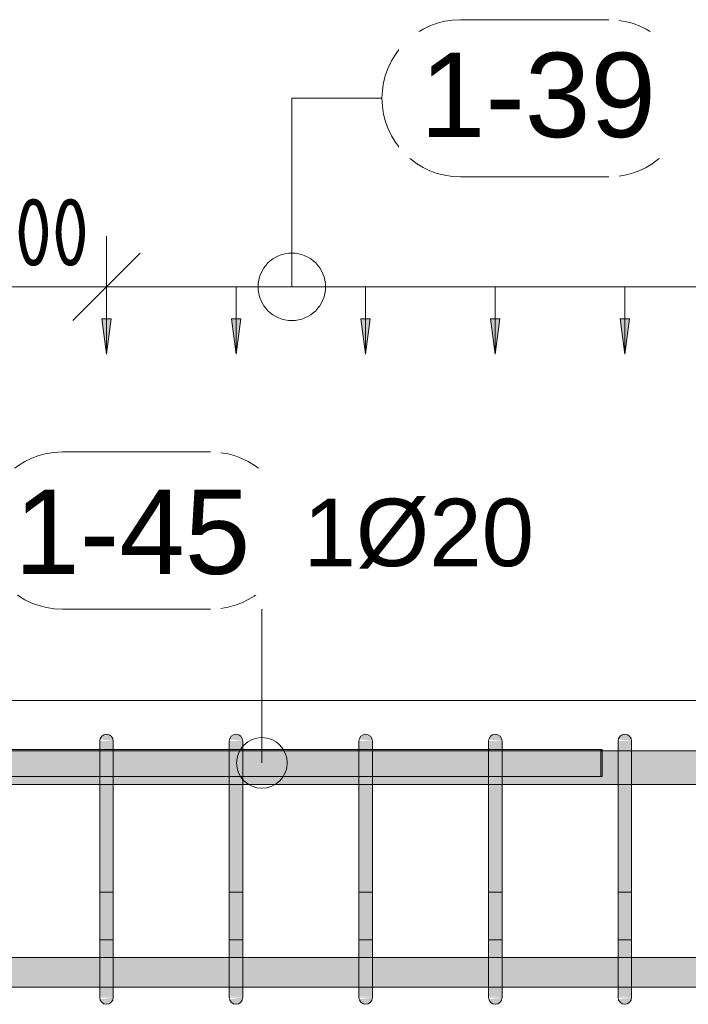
# Model space of a CAD drawing. Header units: millimetres. Extents: x 4307 to 42792, y 1610 to 10025.
# Tile 138 of 256: x 20726 to 21221, y 8695 to 9424. Entities that reach past the tile are written whole.
import ezdxf

# ---------------------------------------------------------------- set-up
doc = ezdxf.new("R2010")
doc.units = ezdxf.units.MM
for name, color, linetype, lineweight in [('A-ANNO-DIMS', 211, 'Continuous', 5), ('A-ANNO-DIMS-25', 211, 'Continuous', 5), ('S-BEAM', 12, 'Continuous', 9), ('S-RBAR', 171, 'Continuous', 5), ('S-RBAR-IDEN', 171, 'Continuous', 5)]:
    doc.layers.add(name, color=color, linetype=linetype, lineweight=lineweight)
doc.styles.add('Arial', font='arial.ttf', dxfattribs={"height": 50})
doc.styles.add('Arial_1', font='arial.ttf', dxfattribs={"height": 62.5})
doc.styles.add('ISOCPEUR_2', font='isocpeur.ttf', dxfattribs={"width": 0.8, "height": 50})
doc.dimstyles.new('Vnitřní', dxfattribs={"dimscale": 304.8, "dimtxt": 49.799059, "dimasz": 0.164042, "dimexe": 0.123031, "dimexo": 0.0625, "dimgap": 0, "dimtad": 1, "dimdec": 0, "dimzin": 0, "dimdsep": 46, "dimtxsty": 'ISOCPEUR_2', "dimblk1": 'OBLIQUE', "dimblk2": 'OBLIQUE', "dimsah": 1, "dimcen": 0.09, "dimdle": 0.123031, "dimazin": 0, "dimtfac": 1, "dimtdec": 4, "dimtix": 1, "dimtmove": 0, "dimatfit": 3, "dimfxl": 0.123031, "dimfxlon": 1, "dimtvp": 1, "dimtolj": 1, "dimtzin": 0, "dimarcsym": 2})
doc.dimstyles.new('Výztuž_kusy__řezy_', dxfattribs={"dimscale": 304.8, "dimtxt": 0.18, "dimasz": 0, "dimexe": 0, "dimexo": 0.0625, "dimgap": 0.082021, "dimtad": 1, "dimdec": 0, "dimzin": 0, "dimdsep": 46, "dimtxsty": 'Arial_1', "dimblk1": 'NONE', "dimblk2": 'NONE', "dimsah": 1, "dimcen": 0.09, "dimazin": 0, "dimtfac": 1, "dimtdec": 4, "dimtix": 1, "dimtmove": 0, "dimatfit": 3, "dimfxl": 0.164042, "dimfxlon": 1, "dimtvp": 1, "dimtfill": 1, "dimtolj": 1, "dimtzin": 0, "dimarcsym": 2})

# ---------------------------------------------------------------- blocks, each defined once
blk = doc.blocks.new('DIMBLOCK168-V1')
at = {"layer": 'A-ANNO-DIMS-25'}
for points in [[(21173.81, 9176.43), (21177.27, 9202.72), (21170.35, 9202.72)], [(21269.77, 9176.43), (21273.23, 9202.72), (21266.31, 9202.72)]]:
    blk.add_hatch(color=256, dxfattribs=at).paths.add_polyline_path(points)
for p, q in [((21269.77, 9226.43), (21173.81, 9226.43)), ((21173.81, 9226.43), (21173.81, 9226.43)), ((21173.81, 9226.43), (21173.81, 9176.43)), ((21269.77, 9226.43), (21269.77, 9226.43)), ((21269.77, 9226.43), (21269.77, 9176.43)), ((21177.27, 9202.72), (21170.35, 9202.72)), ((21170.35, 9202.72), (21173.81, 9176.43)), ((21173.81, 9176.43), (21177.27, 9202.72)), ((21273.23, 9202.72), (21266.31, 9202.72)), ((21266.31, 9202.72), (21269.77, 9176.43)), ((21269.77, 9176.43), (21273.23, 9202.72))]:
    blk.add_line(p, q, dxfattribs=at)
blk = doc.blocks.new('_None')
blk = doc.blocks.new('DIMBLOCK169-V1')
at = {"layer": 'A-ANNO-DIMS-25'}
for points in [[(21077.86, 9176.43), (21081.32, 9202.72), (21074.4, 9202.72)], [(21173.81, 9176.43), (21177.27, 9202.72), (21170.35, 9202.72)]]:
    blk.add_hatch(color=256, dxfattribs=at).paths.add_polyline_path(points)
for p, q in [((21173.81, 9226.43), (21077.86, 9226.43)), ((21077.86, 9226.43), (21077.86, 9226.43)), ((21077.86, 9226.43), (21077.86, 9176.43)), ((21173.81, 9226.43), (21173.81, 9226.43)), ((21173.81, 9226.43), (21173.81, 9176.43)), ((21081.32, 9202.72), (21074.4, 9202.72)), ((21074.4, 9202.72), (21077.86, 9176.43)), ((21077.86, 9176.43), (21081.32, 9202.72)), ((21177.27, 9202.72), (21170.35, 9202.72)), ((21170.35, 9202.72), (21173.81, 9176.43)), ((21173.81, 9176.43), (21177.27, 9202.72))]:
    blk.add_line(p, q, dxfattribs=at)
blk = doc.blocks.new('DIMBLOCK170-V1')
at = {"layer": 'A-ANNO-DIMS-25'}
for points in [[(20981.91, 9176.43), (20985.37, 9202.72), (20978.45, 9202.72)], [(21077.86, 9176.43), (21081.32, 9202.72), (21074.4, 9202.72)]]:
    blk.add_hatch(color=256, dxfattribs=at).paths.add_polyline_path(points)
for p, q in [((21077.86, 9226.43), (20981.91, 9226.43)), ((20981.91, 9226.43), (20981.91, 9226.43)), ((20981.91, 9226.43), (20981.91, 9176.43)), ((21077.86, 9226.43), (21077.86, 9226.43)), ((21077.86, 9226.43), (21077.86, 9176.43)), ((20985.37, 9202.72), (20978.45, 9202.72)), ((20978.45, 9202.72), (20981.91, 9176.43)), ((20981.91, 9176.43), (20985.37, 9202.72)), ((21081.32, 9202.72), (21074.4, 9202.72)), ((21074.4, 9202.72), (21077.86, 9176.43)), ((21077.86, 9176.43), (21081.32, 9202.72))]:
    blk.add_line(p, q, dxfattribs=at)
blk = doc.blocks.new('DIMBLOCK171-V1')
at = {"layer": 'A-ANNO-DIMS-25'}
for points in [[(20885.95, 9176.43), (20889.41, 9202.72), (20882.49, 9202.72)], [(20981.91, 9176.43), (20985.37, 9202.72), (20978.45, 9202.72)]]:
    blk.add_hatch(color=256, dxfattribs=at).paths.add_polyline_path(points)
for p, q in [((20981.91, 9226.43), (20885.95, 9226.43)), ((20885.95, 9226.43), (20885.95, 9226.43)), ((20885.95, 9226.43), (20885.95, 9176.43)), ((20981.91, 9226.43), (20981.91, 9226.43)), ((20981.91, 9226.43), (20981.91, 9176.43)), ((20889.41, 9202.72), (20882.49, 9202.72)), ((20882.49, 9202.72), (20885.95, 9176.43)), ((20885.95, 9176.43), (20889.41, 9202.72)), ((20985.37, 9202.72), (20978.45, 9202.72)), ((20978.45, 9202.72), (20981.91, 9176.43)), ((20981.91, 9176.43), (20985.37, 9202.72))]:
    blk.add_line(p, q, dxfattribs=at)
blk = doc.blocks.new('DIMBLOCK172-V1')
at = {"layer": 'A-ANNO-DIMS-25'}
for points in [[(20790, 9176.43), (20793.46, 9202.72), (20786.54, 9202.72)], [(20885.95, 9176.43), (20889.41, 9202.72), (20882.49, 9202.72)]]:
    blk.add_hatch(color=256, dxfattribs=at).paths.add_polyline_path(points)
for p, q in [((20885.95, 9226.43), (20790, 9226.43)), ((20790, 9226.43), (20790, 9226.43)), ((20790, 9226.43), (20790, 9176.43)), ((20885.95, 9226.43), (20885.95, 9226.43)), ((20885.95, 9226.43), (20885.95, 9176.43)), ((20793.46, 9202.72), (20786.54, 9202.72)), ((20786.54, 9202.72), (20790, 9176.43)), ((20790, 9176.43), (20793.46, 9202.72)), ((20889.41, 9202.72), (20882.49, 9202.72)), ((20882.49, 9202.72), (20885.95, 9176.43)), ((20885.95, 9176.43), (20889.41, 9202.72))]:
    blk.add_line(p, q, dxfattribs=at)
blk = doc.blocks.new('DIMBLOCK173-V1')
at = {"layer": 'A-ANNO-DIMS-25'}
for points in [[(20790, 9176.43), (20793.46, 9202.72), (20786.54, 9202.72)], [(20885.95, 9176.43), (20889.41, 9202.72), (20882.49, 9202.72)], [(20981.91, 9176.43), (20985.37, 9202.72), (20978.45, 9202.72)], [(21077.86, 9176.43), (21081.32, 9202.72), (21074.4, 9202.72)], [(21173.81, 9176.43), (21177.27, 9202.72), (21170.35, 9202.72)], [(21269.77, 9176.43), (21273.23, 9202.72), (21266.31, 9202.72)], [(21365.72, 9176.43), (21369.18, 9202.72), (21362.26, 9202.72)], [(21461.67, 9176.43), (21465.13, 9202.72), (21458.21, 9202.72)], [(21557.63, 9176.43), (21561.09, 9202.72), (21554.16, 9202.72)], [(21653.58, 9176.43), (21657.04, 9202.72), (21650.12, 9202.72)]]:
    blk.add_hatch(color=256, dxfattribs=at).paths.add_polyline_path(points)
for p, q in [((21653.58, 9226.43), (20790, 9226.43)), ((20885.95, 9226.43), (20790, 9226.43)), ((20790, 9226.43), (20790, 9226.43)), ((20790, 9226.43), (20790, 9176.43)), ((20981.91, 9226.43), (20885.95, 9226.43)), ((20885.95, 9226.43), (20885.95, 9226.43)), ((20885.95, 9226.43), (20885.95, 9176.43)), ((21077.86, 9226.43), (20981.91, 9226.43)), ((20981.91, 9226.43), (20981.91, 9226.43)), ((20981.91, 9226.43), (20981.91, 9176.43)), ((21173.81, 9226.43), (21077.86, 9226.43)), ((21077.86, 9226.43), (21077.86, 9226.43)), ((21077.86, 9226.43), (21077.86, 9176.43)), ((21269.77, 9226.43), (21173.81, 9226.43)), ((21173.81, 9226.43), (21173.81, 9226.43)), ((21173.81, 9226.43), (21173.81, 9176.43)), ((21365.72, 9226.43), (21269.77, 9226.43)), ((21269.77, 9226.43), (21269.77, 9226.43)), ((21269.77, 9226.43), (21269.77, 9176.43)), ((21461.67, 9226.43), (21365.72, 9226.43)), ((21365.72, 9226.43), (21365.72, 9226.43)), ((21365.72, 9226.43), (21365.72, 9176.43)), ((21557.63, 9226.43), (21461.67, 9226.43)), ((21461.67, 9226.43), (21461.67, 9226.43)), ((21461.67, 9226.43), (21461.67, 9176.43)), ((21653.58, 9226.43), (21557.63, 9226.43)), ((21557.63, 9226.43), (21557.63, 9226.43)), ((21557.63, 9226.43), (21557.63, 9176.43)), ((21653.58, 9226.43), (21653.58, 9226.43)), ((21653.58, 9226.43), (21653.58, 9176.43)), ((20793.46, 9202.72), (20786.54, 9202.72)), ((20786.54, 9202.72), (20790, 9176.43)), ((20790, 9176.43), (20793.46, 9202.72)), ((20889.41, 9202.72), (20882.49, 9202.72)), ((20882.49, 9202.72), (20885.95, 9176.43)), ((20885.95, 9176.43), (20889.41, 9202.72)), ((20985.37, 9202.72), (20978.45, 9202.72)), ((20978.45, 9202.72), (20981.91, 9176.43)), ((20981.91, 9176.43), (20985.37, 9202.72)), ((21081.32, 9202.72), (21074.4, 9202.72)), ((21074.4, 9202.72), (21077.86, 9176.43)), ((21077.86, 9176.43), (21081.32, 9202.72)), ((21177.27, 9202.72), (21170.35, 9202.72)), ((21170.35, 9202.72), (21173.81, 9176.43)), ((21173.81, 9176.43), (21177.27, 9202.72)), ((21273.23, 9202.72), (21266.31, 9202.72)), ((21266.31, 9202.72), (21269.77, 9176.43)), ((21269.77, 9176.43), (21273.23, 9202.72)), ((21369.18, 9202.72), (21362.26, 9202.72)), ((21362.26, 9202.72), (21365.72, 9176.43)), ((21365.72, 9176.43), (21369.18, 9202.72)), ((21465.13, 9202.72), (21458.21, 9202.72)), ((21458.21, 9202.72), (21461.67, 9176.43)), ((21461.67, 9176.43), (21465.13, 9202.72)), ((21561.09, 9202.72), (21554.16, 9202.72)), ((21554.16, 9202.72), (21557.63, 9176.43)), ((21557.63, 9176.43), (21561.09, 9202.72)), ((21657.04, 9202.72), (21650.12, 9202.72)), ((21650.12, 9202.72), (21653.58, 9176.43)), ((21653.58, 9176.43), (21657.04, 9202.72))]:
    blk.add_line(p, q, dxfattribs=at)
blk = doc.blocks.new('Popisek výztuže__BEZ NATOČENÍ_ - _Typ_ množství_PRAVÝ _řezy_-573725-V1')
at = {"layer": 'S-RBAR-IDEN'}
for p, q in [((5911.19, 9413.62), (5801.5, 9413.62)), ((5801.5, 9297.19), (5911.19, 9297.19))]:
    blk.add_line(p, q, dxfattribs=at)
for centre, start, end in [((5801.5, 9355.4), 90, 270), ((5911.19, 9355.4), 277.64339, 82.35661)]:
    blk.add_arc(centre, 58.22, start, end, dxfattribs=at)
blk = doc.blocks.new('DIMBLOCK215-V1')
at = {"layer": 'A-ANNO-DIMS-25'}
for p, q in [((20690, 9226.43), (20690, 9263.93)), ((20790, 9226.43), (20790, 9263.93)), ((20690, 9226.43), (20715, 9251.43)), ((20790, 9226.43), (20815, 9251.43)), ((20652.5, 9226.43), (20827.5, 9226.43)), ((20690, 9226.43), (20665, 9201.43)), ((20690, 9226.43), (20690, 9188.93)), ((20790, 9226.43), (20765, 9201.43)), ((20790, 9226.43), (20790, 9188.93))]:
    blk.add_line(p, q, dxfattribs=at)
at = {"layer": 'A-ANNO-DIMS-25', "color": 0, "insert": (20702.17, 9291.76), "char_height": 50, "width": 90.7875, "attachment_point": 1, "line_spacing_factor": 1.149209, "style": 'ISOCPEUR_2'}
blk.add_mtext('100', dxfattribs=at)
blk = doc.blocks.new('_Oblique')
at = {"color": 0, "linetype": 'ByBlock', "lineweight": -2}
blk.add_line((-0.5, -0.5), (0.5, 0.5), dxfattribs=at)
blk = doc.blocks.new('Popisek výztuže - _Typ_ množství_PRAVÝ-500031-V1')
at = {"layer": 'S-RBAR-IDEN'}
for p, q in [((6694.54, 8583.84), (6584.84, 8583.84)), ((6584.84, 8467.41), (6694.54, 8467.41))]:
    blk.add_line(p, q, dxfattribs=at)
for centre, start, end in [((6584.84, 8525.62), 90, 270), ((6694.54, 8525.62), 277.64339, 82.35661)]:
    blk.add_arc(centre, 58.22, start, end, dxfattribs=at)

msp = doc.modelspace()

# ---------------------------------------------------------------- hatches: boundary and pattern name
at = {"layer": 'S-RBAR'}
for points in [[(20795, 8890), (20794.83, 8891.29), (20794.33, 8892.5), (20793.54, 8893.54), (20792.5, 8894.33), (20791.29, 8894.83), (20790, 8895), (20788.71, 8894.83), (20787.5, 8894.33), (20786.46, 8893.54), (20785.67, 8892.5), (20785.17, 8891.29), (20794.83, 8890.02)], [(20890.95, 8890), (20890.78, 8891.29), (20890.28, 8892.5), (20889.49, 8893.54), (20888.45, 8894.33), (20887.25, 8894.83), (20885.95, 8895), (20884.66, 8894.83), (20883.45, 8894.33), (20882.42, 8893.54), (20881.62, 8892.5), (20881.12, 8891.29), (20890.78, 8890.02)], [(20986.91, 8890), (20986.74, 8891.29), (20986.24, 8892.5), (20985.44, 8893.54), (20984.41, 8894.33), (20983.2, 8894.83), (20981.91, 8895), (20980.61, 8894.83), (20979.41, 8894.33), (20978.37, 8893.54), (20977.58, 8892.5), (20977.08, 8891.29), (20986.74, 8890.02)], [(21082.86, 8890), (21082.69, 8891.29), (21082.19, 8892.5), (21081.4, 8893.54), (21080.36, 8894.33), (21079.15, 8894.83), (21077.86, 8895), (21076.57, 8894.83), (21075.36, 8894.33), (21074.32, 8893.54), (21073.53, 8892.5), (21073.03, 8891.29), (21082.69, 8890.02)], [(21178.81, 8890), (21178.64, 8891.29), (21178.14, 8892.5), (21177.35, 8893.54), (21176.31, 8894.33), (21175.11, 8894.83), (21173.81, 8895), (21172.52, 8894.83), (21171.31, 8894.33), (21170.28, 8893.54), (21169.48, 8892.5), (21168.98, 8891.29), (21178.64, 8890.02)], [(20795, 8865), (20795, 8890), (20785, 8890), (20785, 8865)], [(20890.95, 8865), (20890.95, 8890), (20880.95, 8890), (20880.95, 8865)], [(20986.91, 8865), (20986.91, 8890), (20976.91, 8890), (20976.98, 8865)], [(21082.86, 8865), (21082.86, 8890), (21072.86, 8890), (21072.86, 8865)], [(21156.95, 8882.8), (21156.95, 8883.8), (21155.95, 8883.8), (21155.95, 8882.8)], [(21178.81, 8865), (21178.81, 8890), (21168.81, 8890), (21168.81, 8865)], [(20785, 8725), (20795, 8725), (20795, 8865), (20785, 8865), (20785, 8825.98)], [(20880.95, 8725), (20890.95, 8725), (20890.95, 8865), (20880.95, 8865), (20880.95, 8825.98)], [(20976.91, 8725), (20986.91, 8725), (20986.91, 8865), (20976.91, 8865), (20976.91, 8825.98)], [(21072.86, 8725), (21082.86, 8725), (21082.86, 8865), (21072.86, 8865), (21072.86, 8825.98)], [(21168.81, 8725), (21178.81, 8725), (21178.81, 8865), (21168.81, 8865), (21168.81, 8825.98)], [(20790, 8695), (20791.29, 8695.17), (20792.5, 8695.67), (20793.54, 8696.46), (20794.33, 8697.5), (20794.83, 8698.71), (20794.83, 8699.98), (20785.17, 8698.71), (20785.67, 8697.5), (20786.46, 8696.46), (20787.5, 8695.67), (20788.71, 8695.17)], [(20885.95, 8695), (20887.25, 8695.17), (20888.45, 8695.67), (20889.49, 8696.46), (20890.28, 8697.5), (20890.78, 8698.71), (20890.78, 8699.98), (20881.12, 8698.71), (20881.62, 8697.5), (20882.42, 8696.46), (20883.45, 8695.67), (20884.66, 8695.17)], [(20981.91, 8695), (20983.2, 8695.17), (20984.41, 8695.67), (20985.44, 8696.46), (20986.24, 8697.5), (20986.74, 8698.71), (20986.74, 8699.98), (20977.08, 8698.71), (20977.58, 8697.5), (20978.37, 8696.46), (20979.41, 8695.67), (20980.61, 8695.17)], [(21077.86, 8695), (21079.15, 8695.17), (21080.36, 8695.67), (21081.4, 8696.46), (21082.19, 8697.5), (21082.69, 8698.71), (21082.69, 8699.98), (21073.03, 8698.71), (21073.53, 8697.5), (21074.32, 8696.46), (21075.36, 8695.67), (21076.57, 8695.17)], [(21173.81, 8695), (21175.11, 8695.17), (21176.31, 8695.67), (21177.35, 8696.46), (21178.14, 8697.5), (21178.64, 8698.71), (21178.64, 8699.98), (21168.98, 8698.71), (21169.48, 8697.5), (21170.28, 8696.46), (21171.31, 8695.67), (21173.31, 8695.07)]]:
    msp.add_hatch(color=7, dxfattribs=at).paths.add_polyline_path(points)
h = msp.add_hatch(color=7, dxfattribs=at)
h.paths.add_polyline_path([(20245, 8857.8), (20285, 8857.8), (20285, 8882.8), (20245, 8882.8), (20245, 8865)])
h.paths.add_polyline_path([(17757.12, 8857.8), (17848.61, 8857.8), (17848.61, 8882.8), (17685, 8882.8), (17685, 8857.8)])
h.paths.add_polyline_path([(17858.61, 8857.8), (18037.69, 8857.8), (18037.69, 8882.8), (17858.61, 8882.8), (17858.61, 8865)])
h.paths.add_polyline_path([(22355.4, 8857.8), (22355.4, 8882.8), (22182.9, 8882.8), (22182.9, 8857.8), (22312.04, 8857.8)])
h.paths.add_polyline_path([(18047.69, 8857.8), (18226.77, 8857.8), (18226.77, 8882.8), (18047.69, 8882.8), (18047.69, 8865)])
h.paths.add_polyline_path([(18236.77, 8857.8), (18415.85, 8857.8), (18415.85, 8882.8), (18236.77, 8882.8), (18236.77, 8865)])
h.paths.add_polyline_path([(18425.85, 8857.8), (18586.8, 8857.8), (18586.8, 8882.8), (18425.85, 8882.8), (18425.85, 8865)])
h.paths.add_polyline_path([(18596.8, 8857.8), (18682.81, 8857.8), (18682.81, 8882.8), (18596.8, 8882.8), (18596.8, 8865)])
h.paths.add_polyline_path([(22172.9, 8857.8), (22172.9, 8882.8), (22000.4, 8882.8), (22000.4, 8857.8), (22154.97, 8857.8)])
h.paths.add_polyline_path([(18692.81, 8857.8), (18778.83, 8857.8), (18778.83, 8882.8), (18692.81, 8882.8), (18692.81, 8865)])
h.paths.add_polyline_path([(18788.83, 8857.8), (18874.84, 8857.8), (18874.84, 8882.8), (18788.83, 8882.8), (18788.83, 8865)])
h.paths.add_polyline_path([(18884.84, 8857.8), (18970.86, 8857.8), (18970.86, 8882.8), (18884.84, 8882.8), (18884.84, 8865)])
h.paths.add_polyline_path([(18980.86, 8857.8), (19066.87, 8857.8), (19066.87, 8882.8), (18980.86, 8882.8), (18980.86, 8865)])
h.paths.add_polyline_path([(19076.87, 8857.8), (19162.89, 8857.8), (19162.89, 8882.8), (19076.87, 8882.8), (19076.87, 8865)])
h.paths.add_polyline_path([(21990.4, 8857.8), (21990.4, 8882.8), (21817.9, 8882.8), (21817.9, 8857.8), (21919.37, 8857.8)])
h.paths.add_polyline_path([(19172.89, 8857.8), (19258.91, 8857.8), (19258.91, 8882.8), (19172.89, 8882.8), (19172.89, 8865)])
h.paths.add_polyline_path([(19268.91, 8857.8), (19354.92, 8857.8), (19354.92, 8882.8), (19268.91, 8882.8), (19268.91, 8865)])
h.paths.add_polyline_path([(19364.92, 8857.8), (19450.94, 8857.8), (19450.94, 8882.8), (19364.92, 8882.8), (19364.92, 8865)])
h.paths.add_polyline_path([(19460.94, 8857.8), (19546.95, 8857.8), (19546.95, 8882.8), (19460.94, 8882.8), (19460.94, 8865)])
h.paths.add_polyline_path([(19556.95, 8857.8), (19642.97, 8857.8), (19642.97, 8882.8), (19556.95, 8882.8), (19556.95, 8865)])
h.paths.add_polyline_path([(21807.9, 8857.8), (21807.9, 8882.8), (21658.58, 8882.8), (21658.58, 8857.8), (21762.31, 8857.8)])
h.paths.add_polyline_path([(19652.97, 8857.8), (19738.98, 8857.8), (19738.98, 8882.8), (19652.97, 8882.8), (19652.97, 8865)])
h.paths.add_polyline_path([(19748.98, 8857.8), (19835, 8857.8), (19835, 8882.8), (19748.98, 8882.8), (19748.98, 8865)])
h.paths.add_polyline_path([(19845, 8857.8), (19935, 8857.8), (19935, 8882.8), (19845, 8882.8), (19845, 8865)])
h.paths.add_polyline_path([(19945, 8857.8), (19985, 8857.8), (19985, 8882.8), (19945, 8882.8), (19945, 8865)])
h.paths.add_polyline_path([(19995, 8857.8), (20035, 8857.8), (20035, 8882.8), (19995, 8882.8), (19995, 8865)])
h.paths.add_polyline_path([(21648.58, 8857.8), (21648.58, 8882.8), (21562.63, 8882.8), (21562.63, 8857.8), (21605.24, 8857.8)])
h.paths.add_polyline_path([(20095, 8857.8), (20135, 8857.8), (20135, 8882.8), (20095, 8882.8), (20095, 8865)])
h.paths.add_polyline_path([(20045, 8857.8), (20085, 8857.8), (20085, 8882.8), (20045, 8882.8), (20045, 8865)])
h.paths.add_polyline_path([(20145, 8857.8), (20185, 8857.8), (20185, 8882.8), (20145, 8882.8), (20145, 8865)])
h.paths.add_polyline_path([(20195, 8857.8), (20235, 8857.8), (20235, 8882.8), (20195, 8882.8), (20195, 8865)])
h.paths.add_polyline_path([(21552.63, 8857.8), (21552.63, 8882.8), (21466.67, 8882.8), (21466.67, 8857.8), (21526.71, 8857.8)])
h.paths.add_polyline_path([(20345, 8857.8), (20385, 8857.8), (20385, 8882.8), (20345, 8882.8), (20345, 8865)])
h.paths.add_polyline_path([(20295, 8857.8), (20335, 8857.8), (20335, 8882.8), (20295, 8882.8), (20295, 8865)])
h.paths.add_polyline_path([(20395, 8857.8), (20435, 8857.8), (20435, 8882.8), (20395, 8882.8), (20395, 8865)])
h.paths.add_polyline_path([(21456.67, 8857.8), (21456.67, 8882.8), (21370.72, 8882.8), (21370.72, 8857.8), (21448.17, 8857.8)])
h.paths.add_polyline_path([(20495, 8857.8), (20535, 8857.8), (20535, 8882.8), (20495, 8882.8), (20495, 8865)])
h.paths.add_polyline_path([(20445, 8857.8), (20485, 8857.8), (20485, 8882.8), (20445, 8882.8), (20445, 8865)])
h.paths.add_polyline_path([(20545, 8857.8), (20585, 8857.8), (20585, 8882.8), (20545, 8882.8), (20545, 8865)])
h.paths.add_polyline_path([(20645, 8857.8), (20685, 8857.8), (20685, 8882.8), (20645, 8882.8), (20645, 8865)])
h.paths.add_polyline_path([(20595, 8857.8), (20635, 8857.8), (20635, 8882.8), (20595, 8882.8), (20595, 8865)])
h.paths.add_polyline_path([(20695, 8857.8), (20785, 8857.8), (20785, 8882.8), (20695, 8882.8), (20695, 8865)])
h.paths.add_polyline_path([(20795, 8857.8), (20880.95, 8857.8), (20880.95, 8882.8), (20795, 8882.8), (20795, 8865)])
h.paths.add_polyline_path([(21360.72, 8857.8), (21360.72, 8882.8), (21274.77, 8882.8), (21274.77, 8857.8), (21291.11, 8857.8)])
h.paths.add_polyline_path([(20890.95, 8857.8), (20976.91, 8857.8), (20976.91, 8882.8), (20890.95, 8882.8), (20890.95, 8865)])
h.paths.add_polyline_path([(20986.91, 8857.8), (21072.86, 8857.8), (21072.86, 8882.8), (20986.91, 8882.8), (20986.91, 8865)])
h.paths.add_polyline_path([(21082.86, 8857.8), (21168.81, 8857.8), (21168.81, 8882.8), (21082.86, 8882.8), (21082.86, 8865)])
h.paths.add_polyline_path([(21178.81, 8857.8), (21264.77, 8857.8), (21264.77, 8882.8), (21178.81, 8882.8), (21178.81, 8865)])
h = msp.add_hatch(color=7, dxfattribs=at)
h.paths.add_polyline_path([(21155.95, 8882.8), (21155.95, 8883.8), (21082.86, 8883.8), (21082.86, 8882.8), (21134.04, 8882.8)])
h.paths.add_polyline_path([(20595, 8882.8), (20635, 8882.8), (20635, 8883.8), (20595, 8883.8)])
h.paths.add_polyline_path([(20584.31, 8882.8), (20585, 8882.8), (20585, 8883.8), (20545, 8883.8), (20545, 8882.8)])
h.paths.add_polyline_path([(21072.86, 8882.8), (21072.86, 8883.8), (20986.91, 8883.8), (20986.91, 8882.8), (21055.51, 8882.8)])
h.paths.add_polyline_path([(20645, 8882.8), (20685, 8882.8), (20685, 8883.8), (20645, 8883.8)])
h.paths.add_polyline_path([(20976.91, 8882.8), (20976.91, 8883.8), (20890.95, 8883.8), (20890.95, 8882.8), (20898.44, 8882.8)])
h.paths.add_polyline_path([(20695, 8882.8), (20785, 8882.8), (20785, 8883.8), (20695, 8883.8)])
h.paths.add_polyline_path([(20880.95, 8882.8), (20880.95, 8883.8), (20795, 8883.8), (20795, 8882.8), (20819.91, 8882.8)])
h = msp.add_hatch(color=7, dxfattribs=at)
h.paths.add_polyline_path([(24157.89, 8707.64), (24162.7, 8707.64), (24160.53, 8710.86), (24157.89, 8717.24), (24156.86, 8725), (24156.86, 8729.64), (24132.14, 8729.64), (24132.14, 8707.64), (24157.57, 8707.64)])
h.paths.add_polyline_path([(22194.24, 8707.64), (22355.4, 8707.92), (22355.4, 8729.64), (22182.9, 8729.64), (22182.9, 8707.64)])
h.paths.add_polyline_path([(22547.89, 8707.64), (22720.39, 8707.92), (22720.39, 8729.64), (22547.89, 8729.64), (22547.89, 8707.92)])
h.paths.add_polyline_path([(20345, 8707.64), (20385, 8707.92), (20385, 8729.64), (20345, 8729.64), (20345, 8707.92)])
h.paths.add_polyline_path([(20645, 8707.64), (20685, 8707.92), (20685, 8729.64), (20645, 8729.64), (20645, 8707.92)])
h.paths.add_polyline_path([(21648.58, 8707.64), (21648.58, 8729.64), (21562.63, 8729.64), (21562.63, 8707.64), (21644.51, 8707.64)])
h.paths.add_polyline_path([(21658.58, 8707.64), (21807.9, 8707.92), (21807.9, 8729.64), (21658.58, 8729.64), (21658.58, 8707.92)])
h.paths.add_polyline_path([(24035, 8707.64), (24073.57, 8707.92), (24073.57, 8729.64), (24035, 8729.64), (24035, 8707.92)])
h.paths.add_polyline_path([(23925, 8707.64), (23925, 8729.64), (23839.05, 8729.64), (23839.05, 8707.64), (23921.97, 8707.64)])
h.paths.add_polyline_path([(22730.39, 8707.64), (22902.89, 8707.92), (22902.89, 8729.64), (22730.39, 8729.64), (22730.39, 8707.92)])
h.paths.add_polyline_path([(24122.14, 8707.64), (24122.14, 8729.64), (24083.57, 8729.64), (24083.57, 8707.64), (24118.3, 8707.64)])
h.paths.add_polyline_path([(20327.7, 8707.64), (20335, 8707.92), (20335, 8729.64), (20327.7, 8729.64), (20327.7, 8707.92)])
h.paths.add_polyline_path([(23935, 8707.64), (24025, 8707.92), (24025, 8729.64), (23935, 8729.64), (23935, 8707.92)])
h.paths.add_polyline_path([(20623.58, 8707.64), (20635, 8707.92), (20635, 8729.64), (20595, 8729.64), (20595, 8707.64)])
h.paths.add_polyline_path([(24605, 8707.64), (24605, 8715.21), (24602.84, 8710), (24601.03, 8707.64), (24602.84, 8707.64)])
h.paths.add_polyline_path([(21552.63, 8707.64), (21552.63, 8729.64), (21466.67, 8729.64), (21466.67, 8707.64), (21526.71, 8707.64)])
h.paths.add_polyline_path([(20585, 8707.64), (20585, 8729.64), (20545, 8729.64), (20545.04, 8707.64), (20584.31, 8707.64)])
h.paths.add_polyline_path([(22537.89, 8707.64), (22537.89, 8729.64), (22365.4, 8729.64), (22365.4, 8707.64), (22508.37, 8707.64)])
h.paths.add_polyline_path([(22912.89, 8707.64), (23061.42, 8707.92), (23061.42, 8729.64), (22912.89, 8729.64), (22912.89, 8707.92)])
h.paths.add_polyline_path([(20898.44, 8707.64), (20976.91, 8707.92), (20976.91, 8729.64), (20890.95, 8729.64), (20890.95, 8707.64)])
h.paths.add_polyline_path([(22172.9, 8707.64), (22172.9, 8729.64), (22000.4, 8729.64), (22000.4, 8707.64), (22154.97, 8707.64)])
h.paths.add_polyline_path([(21840.84, 8707.64), (21990.4, 8707.92), (21990.4, 8729.64), (21817.9, 8729.64), (21817.9, 8707.64)])
h.paths.add_polyline_path([(24559.26, 8707.64), (24559.26, 8729.64), (24520.69, 8729.64), (24520.69, 8707.64), (24550.23, 8707.64)])
h.paths.add_polyline_path([(24582.04, 8707.64), (24586.86, 8707.68), (24591.01, 8710.86), (24594.18, 8715), (24596.18, 8719.82), (24596.86, 8725), (24596.86, 8729.64), (24569.26, 8729.64), (24569.26, 8707.64)])
h.paths.add_polyline_path([(24180.71, 8707.64), (24196.86, 8707.68), (24201.86, 8711.72), (24219.27, 8729.13), (24219.27, 8729.64), (24180.71, 8729.64), (24180.71, 8707.68)])
h.paths.add_polyline_path([(20986.91, 8707.64), (21072.86, 8707.92), (21072.86, 8729.64), (20986.91, 8729.64), (20986.91, 8707.92)])
h.paths.add_polyline_path([(24229.27, 8707.64), (24267.84, 8707.92), (24267.84, 8729.64), (24233.93, 8729.64), (24229.27, 8724.99), (24229.27, 8707.92)])
h.paths.add_polyline_path([(23071.42, 8707.64), (23157.37, 8707.92), (23157.37, 8729.64), (23071.42, 8729.64), (23071.42, 8707.92)])
h.paths.add_polyline_path([(20395, 8707.64), (20435, 8707.92), (20435, 8729.64), (20395, 8729.64), (20395, 8707.92)])
h.paths.add_polyline_path([(21456.67, 8707.64), (21456.67, 8729.64), (21370.72, 8729.64), (21370.72, 8707.64), (21448.17, 8707.64)])
h.paths.add_polyline_path([(20445, 8707.64), (20485, 8707.92), (20485, 8729.64), (20445, 8729.64), (20445, 8707.92)])
h.paths.add_polyline_path([(23829.05, 8707.64), (23829.05, 8729.64), (23743.09, 8729.64), (23743.09, 8707.64), (23804.17, 8707.64)])
h.paths.add_polyline_path([(24211.93, 8707.64), (24219.27, 8707.92), (24219.27, 8714.99), (24212.21, 8707.92)])
h.paths.add_polyline_path([(23167.37, 8707.64), (23253.33, 8707.92), (23253.33, 8729.64), (23167.37, 8729.64), (23167.37, 8707.92)])
h.paths.add_polyline_path([(20495, 8707.64), (20535, 8707.92), (20535, 8729.64), (20495, 8729.64), (20495, 8707.92)])
h.paths.add_polyline_path([(24510.69, 8707.64), (24510.69, 8729.64), (24472.12, 8729.64), (24472.12, 8707.64)])
h.paths.add_polyline_path([(24462.12, 8707.64), (24462.12, 8729.64), (24423.55, 8729.64), (24423.55, 8707.64), (24432.43, 8707.64)])
h.paths.add_polyline_path([(21360.72, 8707.64), (21360.72, 8729.64), (21274.77, 8729.64), (21274.77, 8707.64), (21330.37, 8707.64)])
h.paths.add_polyline_path([(23263.33, 8707.64), (23349.28, 8707.92), (23349.28, 8729.64), (23263.33, 8729.64), (23263.33, 8707.92)])
h.paths.add_polyline_path([(20795, 8707.64), (20880.95, 8707.92), (20880.95, 8729.64), (20795, 8729.64), (20795, 8707.92)])
h.paths.add_polyline_path([(24413.55, 8707.64), (24413.55, 8729.64), (24374.98, 8729.64), (24374.98, 8707.64), (24393.17, 8707.64)])
h.paths.add_polyline_path([(23359.28, 8707.64), (23445.23, 8707.92), (23445.23, 8729.64), (23359.28, 8729.64), (23359.28, 8707.92)])
h.paths.add_polyline_path([(20780.64, 8707.64), (20785, 8707.92), (20785, 8729.64), (20695, 8729.64), (20695, 8707.64), (20741.38, 8707.64)])
h.paths.add_polyline_path([(24364.98, 8707.64), (24364.98, 8729.64), (24326.41, 8729.64), (24326.41, 8707.64), (24353.9, 8707.64)])
h.paths.add_polyline_path([(21264.77, 8707.64), (21264.77, 8729.64), (21178.81, 8729.64), (21178.81, 8707.64), (21251.84, 8707.64)])
h.paths.add_polyline_path([(23733.09, 8707.64), (23733.09, 8729.64), (23647.14, 8729.64), (23647.14, 8707.64), (23725.63, 8707.64)])
h.paths.add_polyline_path([(23455.23, 8707.64), (23541.19, 8707.92), (23541.19, 8729.64), (23455.23, 8729.64), (23455.23, 8707.92)])
h.paths.add_polyline_path([(24277.84, 8707.64), (24316.41, 8707.92), (24316.41, 8729.64), (24277.84, 8729.64), (24277.84, 8707.92)])
h.paths.add_polyline_path([(21082.86, 8707.64), (21168.81, 8707.92), (21168.81, 8729.64), (21082.86, 8729.64), (21082.86, 8707.92)])
h.paths.add_polyline_path([(23551.19, 8707.64), (23637.14, 8707.92), (23637.14, 8729.64), (23551.19, 8729.64), (23551.19, 8707.92)])
h.paths.add_polyline_path([(24170.71, 8713.48), (24170.71, 8729.64), (24167.47, 8729.64), (24166.86, 8725), (24167.6, 8719.69), (24169.54, 8715)])
h = msp.add_hatch(color=7, dxfattribs=at)
h.paths.add_polyline_path([(20795, 8703.08), (20795, 8703.74), (20793.64, 8703.89), (20792.8, 8703.51)])
h.paths.add_polyline_path([(20789.51, 8705.53), (20787.83, 8707.49), (20785, 8707.92), (20785, 8706.75)])
h.paths.add_polyline_path([(20795, 8711.72), (20795, 8713.44), (20785, 8715.43), (20789.72, 8711.91)])
h.paths.add_polyline_path([(20792.97, 8724.03), (20795, 8724.24), (20795, 8725), (20785, 8725), (20785, 8724.03)])
h = msp.add_hatch(color=7, dxfattribs=at)
h.paths.add_polyline_path([(20795, 8700), (20795, 8703.08), (20792.8, 8703.51), (20793.64, 8703.89), (20795, 8703.74), (20795, 8711.72), (20790.47, 8711.99), (20785, 8715.43), (20785, 8708.15), (20787.97, 8707.32), (20789.51, 8705.53), (20785, 8706.75), (20785.17, 8700.99), (20787.09, 8700.85), (20791.29, 8700.4)])
h.paths.add_polyline_path([(20795, 8700), (20785, 8700.85), (20785.17, 8700), (20790, 8700)])
h.paths.add_polyline_path([(20795, 8713.44), (20795, 8724.24), (20792.97, 8724.03), (20785, 8724.03), (20785, 8715.43)])
h = msp.add_hatch(color=7, dxfattribs=at)
h.paths.add_polyline_path([(20890.95, 8703.08), (20890.95, 8703.74), (20889.6, 8703.89), (20888.75, 8703.51)])
h.paths.add_polyline_path([(20885.46, 8705.53), (20883.78, 8707.49), (20880.95, 8707.92), (20880.95, 8706.75)])
h.paths.add_polyline_path([(20890.95, 8711.72), (20890.95, 8713.44), (20880.95, 8715.43), (20885.68, 8711.91)])
h.paths.add_polyline_path([(20888.92, 8724.03), (20890.95, 8724.24), (20890.95, 8725), (20880.95, 8725), (20880.95, 8724.03)])
h = msp.add_hatch(color=7, dxfattribs=at)
h.paths.add_polyline_path([(20890.95, 8700), (20890.95, 8703.08), (20888.75, 8703.51), (20889.6, 8703.89), (20890.95, 8703.74), (20890.95, 8711.72), (20886.42, 8711.99), (20880.95, 8715.43), (20880.95, 8708.15), (20883.93, 8707.32), (20885.46, 8705.53), (20880.95, 8706.75), (20881.12, 8700.99), (20883.04, 8700.85), (20887.25, 8700.4)])
h.paths.add_polyline_path([(20890.95, 8700), (20880.95, 8700.85), (20881.12, 8700), (20885.95, 8700)])
h.paths.add_polyline_path([(20890.95, 8713.44), (20890.95, 8724.24), (20888.92, 8724.03), (20880.95, 8724.03), (20880.95, 8715.43)])
h = msp.add_hatch(color=7, dxfattribs=at)
h.paths.add_polyline_path([(20986.91, 8703.08), (20986.91, 8703.74), (20985.55, 8703.89), (20984.7, 8703.51)])
h.paths.add_polyline_path([(20981.42, 8705.53), (20979.73, 8707.49), (20976.91, 8707.92), (20976.98, 8706.73)])
h.paths.add_polyline_path([(20986.91, 8711.72), (20986.91, 8713.44), (20976.98, 8715.38), (20981.63, 8711.91)])
h.paths.add_polyline_path([(20976.91, 8724.03), (20986.91, 8724.24), (20986.91, 8725), (20976.91, 8725)])
h = msp.add_hatch(color=7, dxfattribs=at)
h.paths.add_polyline_path([(20986.91, 8700), (20986.91, 8703.08), (20984.7, 8703.51), (20985.55, 8703.89), (20986.91, 8703.74), (20986.91, 8711.72), (20982.38, 8711.99), (20976.91, 8715.43), (20976.98, 8708.13), (20979.88, 8707.32), (20981.42, 8705.53), (20976.91, 8706.75), (20976.98, 8700.99), (20978.99, 8700.85), (20983.2, 8700.4)])
h.paths.add_polyline_path([(20976.91, 8700), (20986.91, 8700), (20976.91, 8700.85)])
h.paths.add_polyline_path([(20986.91, 8713.44), (20986.91, 8724.24), (20984.88, 8724.03), (20976.91, 8724.03), (20976.98, 8715.42)])
h = msp.add_hatch(color=7, dxfattribs=at)
h.paths.add_polyline_path([(21082.86, 8703.08), (21082.86, 8703.74), (21081.5, 8703.89), (21080.66, 8703.51)])
h.paths.add_polyline_path([(21077.37, 8705.53), (21075.69, 8707.49), (21072.86, 8707.92), (21072.86, 8706.75)])
h.paths.add_polyline_path([(21082.86, 8711.72), (21082.86, 8713.44), (21072.86, 8715.43), (21077.58, 8711.91)])
h.paths.add_polyline_path([(21080.83, 8724.03), (21082.86, 8724.24), (21082.86, 8725), (21072.86, 8725), (21072.86, 8724.03)])
h = msp.add_hatch(color=7, dxfattribs=at)
h.paths.add_polyline_path([(21072.86, 8715.43), (21082.86, 8713.44), (21082.86, 8724.24), (21080.83, 8724.03), (21072.86, 8724.03), (21072.86, 8719.69)])
h.paths.add_polyline_path([(21082.86, 8700), (21082.86, 8703.08), (21080.66, 8703.51), (21081.5, 8703.89), (21082.86, 8703.74), (21082.86, 8711.72), (21078.33, 8711.99), (21072.86, 8715.43), (21072.86, 8708.15), (21075.83, 8707.32), (21077.37, 8705.53), (21072.86, 8706.75), (21073.03, 8700.99), (21074.95, 8700.85), (21079.15, 8700.4)])
h.paths.add_polyline_path([(21082.86, 8700), (21072.86, 8700.85), (21073.03, 8700), (21077.86, 8700)])
h = msp.add_hatch(color=7, dxfattribs=at)
h.paths.add_polyline_path([(21178.81, 8703.08), (21178.81, 8703.74), (21177.46, 8703.89), (21176.61, 8703.51)])
h.paths.add_polyline_path([(21173.31, 8705.53), (21173.31, 8705.55), (21171.64, 8707.49), (21168.81, 8707.92), (21168.81, 8706.75)])
h.paths.add_polyline_path([(21178.81, 8711.72), (21178.81, 8713.44), (21168.81, 8715.43), (21173.54, 8711.91)])
h.paths.add_polyline_path([(21168.81, 8724.03), (21178.81, 8724.24), (21178.81, 8725), (21168.81, 8725)])
h = msp.add_hatch(color=7, dxfattribs=at)
h.paths.add_polyline_path([(21168.81, 8715.43), (21178.81, 8713.44), (21178.81, 8724.24), (21176.78, 8724.03), (21168.81, 8724.03), (21168.81, 8719.69)])
h.paths.add_polyline_path([(21178.81, 8700), (21178.81, 8703.08), (21176.61, 8703.51), (21177.46, 8703.89), (21178.81, 8703.74), (21178.81, 8711.72), (21173.31, 8711.92), (21173.31, 8712.6), (21168.81, 8715.43), (21168.81, 8708.15), (21171.79, 8707.32), (21173.31, 8705.53), (21168.81, 8706.75), (21168.98, 8700.99), (21173.31, 8700.59), (21175.11, 8700.4)])
h.paths.add_polyline_path([(21168.98, 8700), (21178.81, 8700), (21168.81, 8700.85), (21168.81, 8700)])

# ---------------------------------------------------------------- linework, layer by layer
at = {"layer": 'S-BEAM'}
for q in [(24230, 8920), (24130, 8920)]:
    msp.add_line((20490, 8920), q, dxfattribs=at)
at = {"layer": 'S-RBAR'}
for p, q in [((17685, 8882.8), (22360, 8882.8)), ((17685, 8882.8), (22360, 8882.8)), ((17685, 8882.8), (22360, 8882.8)), ((20535.95, 8883.8), (21155.95, 8883.8)), ((20535.95, 8883.8), (21156.95, 8883.8)), ((20785, 8865), (20785, 8890)), ((20785, 8865), (20785, 8890)), ((20795, 8865), (20795, 8890)), ((20795, 8865), (20795, 8890)), ((20880.95, 8865), (20880.95, 8890)), ((20880.95, 8865), (20880.95, 8890)), ((20890.95, 8865), (20890.95, 8890)), ((20890.95, 8865), (20890.95, 8890)), ((20976.91, 8865), (20976.91, 8890)), ((20976.91, 8865), (20976.91, 8890)), ((20986.91, 8865), (20986.91, 8890)), ((20986.91, 8865), (20986.91, 8890)), ((21072.86, 8865), (21072.86, 8890)), ((21072.86, 8865), (21072.86, 8890)), ((21082.86, 8865), (21082.86, 8890)), ((21082.86, 8865), (21082.86, 8890)), ((21155.95, 8863.8), (21155.95, 8883.8)), ((21156.95, 8863.8), (21156.95, 8883.8)), ((21168.81, 8865), (21168.81, 8890)), ((21168.81, 8865), (21168.81, 8890)), ((21178.81, 8865), (21178.81, 8890)), ((21178.81, 8865), (21178.81, 8890)), ((20535.95, 8863.8), (21155.95, 8863.8)), ((20535.95, 8863.8), (21156.95, 8863.8)), ((20785, 8725), (20785, 8865)), ((20785, 8865), (20785, 8725)), ((20795, 8725), (20795, 8865)), ((20795, 8865), (20795, 8725)), ((20880.95, 8725), (20880.95, 8865)), ((20880.95, 8865), (20880.95, 8725)), ((20890.95, 8725), (20890.95, 8865)), ((20890.95, 8865), (20890.95, 8725)), ((20976.91, 8725), (20976.91, 8865)), ((20976.91, 8865), (20976.91, 8725)), ((20986.91, 8725), (20986.91, 8865)), ((20986.91, 8865), (20986.91, 8725)), ((21072.86, 8725), (21072.86, 8865)), ((21072.86, 8865), (21072.86, 8725)), ((21082.86, 8725), (21082.86, 8865)), ((21082.86, 8865), (21082.86, 8725)), ((21168.81, 8725), (21168.81, 8865)), ((21168.81, 8865), (21168.81, 8725)), ((21178.81, 8725), (21178.81, 8865)), ((21178.81, 8865), (21178.81, 8725)), ((17685, 8857.8), (22360, 8857.8)), ((17685, 8857.8), (22360, 8857.8)), ((17685, 8857.8), (22360, 8857.8)), ((20785, 8778.03), (20785, 8742.68)), ((20785, 8778.03), (20795, 8778.03)), ((20795, 8778.03), (20795, 8742.68)), ((20880.95, 8778.03), (20880.95, 8742.68)), ((20880.95, 8778.03), (20890.95, 8778.03)), ((20890.95, 8778.03), (20890.95, 8742.68)), ((20976.91, 8778.03), (20976.91, 8742.68)), ((20976.91, 8778.03), (20986.91, 8778.03)), ((20986.91, 8778.03), (20986.91, 8742.68)), ((21072.86, 8778.03), (21072.86, 8742.68)), ((21072.86, 8778.03), (21082.86, 8778.03)), ((21082.86, 8778.03), (21082.86, 8742.68)), ((21168.81, 8778.03), (21168.81, 8742.68)), ((21168.81, 8778.03), (21178.81, 8778.03)), ((21178.81, 8778.03), (21178.81, 8742.68)), ((20785, 8700), (20785, 8742.68)), ((20795, 8742.68), (20785, 8742.68)), ((20785, 8707.32), (20785, 8742.68)), ((20795, 8700), (20795, 8742.68)), ((20795, 8707.32), (20795, 8742.68)), ((20880.95, 8700), (20880.95, 8742.68)), ((20890.95, 8742.68), (20880.95, 8742.68)), ((20880.95, 8707.32), (20880.95, 8742.68)), ((20890.95, 8700), (20890.95, 8742.68)), ((20890.95, 8707.32), (20890.95, 8742.68)), ((20976.91, 8700), (20976.91, 8742.68)), ((20986.91, 8742.68), (20976.91, 8742.68)), ((20976.91, 8707.32), (20976.91, 8742.68)), ((20986.91, 8700), (20986.91, 8742.68)), ((20986.91, 8707.32), (20986.91, 8742.68)), ((21072.86, 8700), (21072.86, 8742.68)), ((21082.86, 8742.68), (21072.86, 8742.68)), ((21072.86, 8707.32), (21072.86, 8742.68)), ((21082.86, 8700), (21082.86, 8742.68)), ((21082.86, 8707.32), (21082.86, 8742.68)), ((21168.81, 8700), (21168.81, 8742.68)), ((21178.81, 8742.68), (21168.81, 8742.68)), ((21168.81, 8707.32), (21168.81, 8742.68)), ((21178.81, 8700), (21178.81, 8742.68)), ((21178.81, 8707.32), (21178.81, 8742.68)), ((20327.7, 8729.64), (24605, 8729.64)), ((20327.7, 8729.64), (24605, 8729.64)), ((20327.7, 8729.64), (24605, 8729.64)), ((20785, 8700), (20785, 8725)), ((20785, 8707.32), (20785, 8725)), ((20795, 8700), (20795, 8725)), ((20795, 8700), (20795, 8725)), ((20880.95, 8700), (20880.95, 8725)), ((20880.95, 8707.32), (20880.95, 8725)), ((20890.95, 8700), (20890.95, 8725)), ((20890.95, 8700), (20890.95, 8725)), ((20976.91, 8700), (20976.91, 8725)), ((20976.91, 8707.32), (20976.91, 8725)), ((20986.91, 8700), (20986.91, 8725)), ((20986.91, 8700), (20986.91, 8725)), ((21072.86, 8700), (21072.86, 8725)), ((21072.86, 8707.32), (21072.86, 8725)), ((21082.86, 8700), (21082.86, 8725)), ((21082.86, 8700), (21082.86, 8725)), ((21168.81, 8700), (21168.81, 8725)), ((21168.81, 8707.32), (21168.81, 8725)), ((21178.81, 8700), (21178.81, 8725)), ((21178.81, 8700), (21178.81, 8725)), ((20327.7, 8707.64), (24605, 8707.64)), ((20327.7, 8707.64), (24605, 8707.64)), ((20327.7, 8707.64), (24605, 8707.64)), ((20785, 8700.85), (20785, 8707.32)), ((20785, 8700.85), (20785, 8707.32)), ((20795, 8700), (20795, 8707.32)), ((20880.95, 8700.85), (20880.95, 8707.32)), ((20880.95, 8700.85), (20880.95, 8707.32)), ((20890.95, 8700), (20890.95, 8707.32)), ((20976.91, 8700.85), (20976.91, 8707.32)), ((20976.91, 8700.85), (20976.91, 8707.32)), ((20986.91, 8700), (20986.91, 8707.32)), ((21072.86, 8700.85), (21072.86, 8707.32)), ((21072.86, 8700.85), (21072.86, 8707.32)), ((21082.86, 8700), (21082.86, 8707.32)), ((21168.81, 8700.85), (21168.81, 8707.32)), ((21168.81, 8700.85), (21168.81, 8707.32)), ((21178.81, 8700), (21178.81, 8707.32))]:
    msp.add_line(p, q, dxfattribs=at)
for centre, start, end in [((20790, 8890), 360, 180), ((20790, 8890), 360, 180), ((20885.95, 8890), 360, 180), ((20885.95, 8890), 360, 180), ((20981.91, 8890), 360, 180), ((20981.91, 8890), 360, 180), ((21077.86, 8890), 360, 180), ((21077.86, 8890), 360, 180), ((21173.81, 8890), 360, 180), ((21173.81, 8890), 360, 180), ((20790, 8700), 180, 0), ((20790, 8700), 180, 0), ((20790, 8700), 180, 0), ((20885.95, 8700), 180, 0), ((20885.95, 8700), 180, 0), ((20885.95, 8700), 180, 0), ((20981.91, 8700), 180, 0), ((20981.91, 8700), 180, 0), ((20981.91, 8700), 180, 0), ((21077.86, 8700), 180, 0), ((21077.86, 8700), 180, 0), ((21077.86, 8700), 180, 0), ((21173.81, 8700), 180, 0), ((21173.81, 8700), 180, 0), ((21173.81, 8700), 180, 0)]:
    msp.add_arc(centre, 5, start, end, dxfattribs=at)
at = {"layer": 'S-RBAR-IDEN'}
for p, q in [((20927.22, 9366.07), (20993.98, 9366.07)), ((20927.22, 9226.43), (20927.22, 9366.07)), ((20905.08, 8873.8), (20905.08, 8987.66))]:
    msp.add_line(p, q, dxfattribs=at)
for centre, radius in [((20927.22, 9226.43), 25), ((20905.08, 8873.8), 18.75)]:
    msp.add_circle(centre, radius, dxfattribs=at)

# ---------------------------------------------------------------- block references
for name, p in [('Popisek výztuže__BEZ NATOČENÍ_ - _Typ_ množství_PRAVÝ _řezy_-573725-V1', (15250.7, 10.67)), ('Popisek výztuže - _Typ_ množství_PRAVÝ-500031-V1', (14172.51, 520.25))]:
    msp.add_blockref(name, p, dxfattribs=at)

# ---------------------------------------------------------------- texts
at = {"layer": 'S-RBAR-IDEN', "insert": (20935.77, 9069.5), "char_height": 50, "width": 210.443, "attachment_point": 1, "style": 'Arial', "bg_fill": 3, "box_fill_scale": 1.25, "bg_fill_color": 256, "bg_fill_true_color": 13158600, "bg_fill_transparency": 0}
msp.add_mtext('1Ø20', dxfattribs=at)

# ---------------------------------------------------------------- dimensions: what is measured, and where the dimension line sits
at = {"layer": 'A-ANNO-DIMS'}
dim = msp.add_linear_dim(base=(20790, 9226.43), p1=(20690, 9188.93), p2=(20790, 9188.93), dimstyle='Vnitřní', override={"dimpost": '<>', "dimfxl": 100}, dxfattribs=at)
dim.commit()
dim.dimension.update_dxf_attribs({"geometry": 'DIMBLOCK215-V1', "text_midpoint": (20740, 9251.43)})
for base, p1, p2, text, override, picture, middle in [((20790, 9226.43), (21653.58, 9176.43), (20790, 9176.43), '96 864', {"dimpost": '<>', "dimblk1": 'None', "dimblk2": 'None', "dimsah": 1, "dimfxl": 863.579293}, 'DIMBLOCK173-V1', (21221.79, 9283.35)), ((20790, 9226.43), (20885.95, 9176.43), (20790, 9176.43), ' ', {"dimpost": '<>', "dimfxl": 95.953255}, 'DIMBLOCK172-V1', (20837.98, 9226.43)), ((20885.95, 9226.43), (20981.91, 9176.43), (20885.95, 9176.43), ' ', {"dimpost": '<>', "dimfxl": 95.953255}, 'DIMBLOCK171-V1', (20933.93, 9226.43)), ((20981.91, 9226.43), (21077.86, 9176.43), (20981.91, 9176.43), ' ', {"dimpost": '<>', "dimfxl": 95.953255}, 'DIMBLOCK170-V1', (21029.88, 9226.43)), ((21077.86, 9226.43), (21173.81, 9176.43), (21077.86, 9176.43), ' ', {"dimpost": '<>', "dimfxl": 95.953255}, 'DIMBLOCK169-V1', (21125.84, 9226.43)), ((21173.81, 9226.43), (21269.77, 9176.43), (21173.81, 9176.43), ' ', {"dimpost": '<>', "dimfxl": 95.953255}, 'DIMBLOCK168-V1', (21221.79, 9226.43))]:
    dim = msp.add_linear_dim(base=base, p1=p1, p2=p2, text=text, dimstyle='Výztuž_kusy__řezy_', override=override, dxfattribs=at)
    dim.commit()
    dim.dimension.update_dxf_attribs({"geometry": picture, "text_midpoint": middle})

# ---------------------------------------------------------------- next in the draw order: texts
at = {"layer": 'S-RBAR-IDEN', "char_height": 62.5, "width": 210.443, "attachment_point": 1, "style": 'Arial_1', "bg_fill": 3, "box_fill_scale": 1.25, "bg_fill_color": 256, "bg_fill_true_color": 13158600, "bg_fill_transparency": 0}
for s, insert in [('1-39', (21022.12, 9399.82)), ('1-45', (20721.78, 9076.25))]:
    msp.add_mtext(s, dxfattribs=dict(at, insert=insert))

doc.saveas('drawing.dxf')
